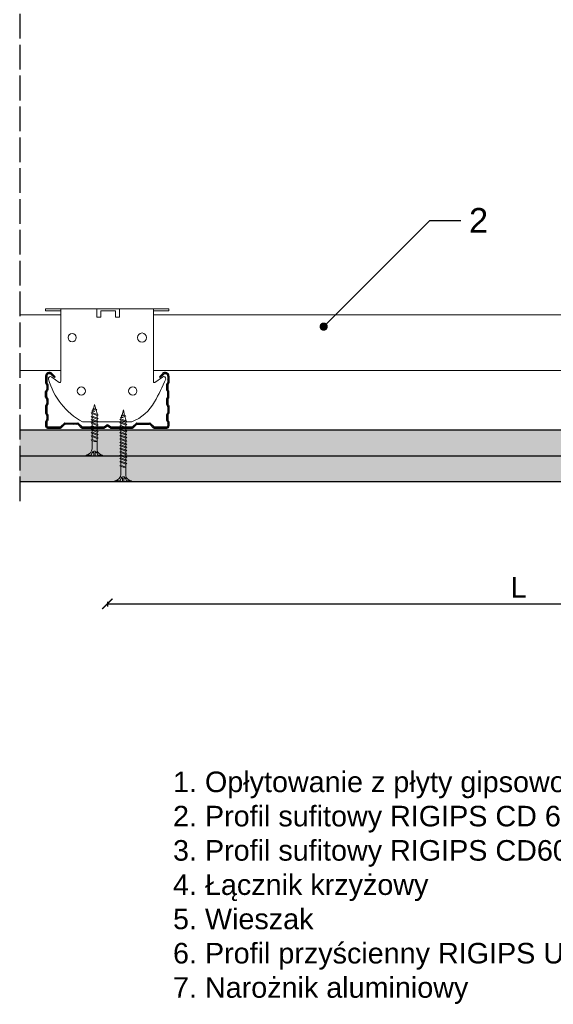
# Model space of a CAD drawing. Header units: millimetres. Extents: x 2264 to 5334, y 1259 to 2026.
# Tile 8 of 15: x 4344 to 4604, y 1259 to 1738. Entities that reach past the tile are written whole.
import ezdxf
from ezdxf import colors
from ezdxf.entities.mleader import LeaderData, LeaderLine
from ezdxf.math import Vec2, Vec3

# ---------------------------------------------------------------- set-up
doc = ezdxf.new("R2010")
doc.units = ezdxf.units.MM
doc.linetypes.add('ACAD_ISO02W100', pattern=[15, 12, -3])
for name, color, linetype, lineweight in [('_RIGIPS AKCESORIA', 7, 'Continuous', 18), ('_RIGIPS G-K', 7, 'Continuous', 25), ('_RIGIPS PROFIL', 7, 'Continuous', 18), ('PRZERYWANA', 7, 'ACAD_ISO02W100', 25)]:
    doc.layers.add(name, color=color, linetype=linetype, lineweight=lineweight)
doc.styles.get("Standard").update_dxf_attribs({"font": 'arial.ttf'})
doc.dimstyles.new('ISO-25', dxfattribs={"dimtxt": 2.5, "dimasz": 2.5, "dimexe": 1.25, "dimexo": 0.625, "dimtad": 1, "dimtxsty": 'Standard', "dimcen": 2.5, "dimadec": 0, "dimazin": 0, "dimtfac": 1, "dimtmove": 0, "dimatfit": 3, "dimfxl": 1, "dimarcsym": 0})

# ---------------------------------------------------------------- blocks, each defined once
blk = doc.blocks.new('TN 25')
at = {"layer": '_RIGIPS AKCESORIA'}
for p, q in [((0, -0.84), (0, 7.16)), ((0, 7.16), (0.46, 7.16)), ((0.46, 7.16), (0.46, 4.78)), ((8.47, 4.46), (8.79, 5)), ((8.79, 5), (9.93, 2.01)), ((10.1, 4.46), (10.41, 5)), ((10.41, 5), (11.56, 2.01)), ((11.67, 4.46), (11.99, 5)), ((11.99, 5), (13.14, 2.01)), ((13.21, 4.46), (13.52, 5)), ((13.52, 5), (14.67, 2.01)), ((14.8, 4.46), (15.12, 5)), ((15.12, 5), (16.26, 2.01)), ((16.42, 4.46), (16.73, 5)), ((16.73, 5), (17.88, 2.01)), ((17.99, 4.46), (18.31, 5)), ((18.31, 5), (19.45, 2.01)), ((19.68, 4.46), (20, 5)), ((20, 5), (21.14, 2.01)), ((0.46, 4.78), (0, 4.78)), ((0, 3.5), (1.77, 3.5)), ((0, 2.83), (1.77, 2.83)), ((0.46, 1.64), (0, 1.64)), ((0.46, -0.84), (0.46, 1.64)), ((1.77, 3.5), (1.77, 4.2)), ((1.77, 2.83), (1.77, 2.18)), ((3.02, 4.46), (8.47, 4.46)), ((7.49, 2.01), (3.55, 2.01)), ((7.12, 4.46), (7.12, 3.18)), ((8.03, 2.01), (7.12, 4.46)), ((7.12, 3.18), (7.65, 1.53)), ((7.65, 1.53), (8.03, 2.01)), ((9.41, 2.01), (8.03, 2.01)), ((9.61, 1.51), (8.47, 4.46)), ((9, 4.46), (10.1, 4.46)), ((9.93, 2.01), (9.61, 1.51)), ((11.04, 2.01), (9.93, 2.01)), ((11.23, 1.51), (10.1, 4.46)), ((10.62, 4.46), (11.67, 4.46)), ((11.56, 2.01), (11.23, 1.51)), ((12.61, 2.01), (11.56, 2.01)), ((12.81, 1.51), (11.67, 4.46)), ((12.2, 4.46), (13.21, 4.46)), ((13.14, 2.01), (12.81, 1.51)), ((14.15, 2.01), (13.14, 2.01)), ((14.34, 1.51), (13.21, 4.46)), ((13.73, 4.46), (14.8, 4.46)), ((14.67, 2.01), (14.34, 1.51)), ((15.74, 2.01), (14.67, 2.01)), ((15.94, 1.51), (14.8, 4.46)), ((15.33, 4.46), (16.42, 4.46)), ((16.26, 2.01), (15.94, 1.51)), ((17.36, 2.01), (16.26, 2.01)), ((17.55, 1.51), (16.42, 4.46)), ((16.94, 4.46), (17.99, 4.46)), ((17.88, 2.01), (17.55, 1.51)), ((18.93, 2.01), (17.88, 2.01)), ((19.13, 1.51), (17.99, 4.46)), ((18.52, 4.46), (19.68, 4.46)), ((19.45, 2.01), (19.13, 1.51)), ((19.45, 2.01), (20.62, 2.01)), ((20.82, 1.51), (19.68, 4.46)), ((20.21, 4.46), (20.7, 4.46)), ((20.7, 4.46), (22.28, 3.98)), ((21.14, 2.01), (20.82, 1.51)), ((21.14, 2.01), (21.81, 2.12)), ((21.85, 1.83), (21.67, 3.28)), ((21.67, 3.28), (22.14, 2.4)), ((22.14, 2.4), (21.85, 1.83)), ((22.7, 2.36), (22.14, 2.4)), ((22.28, 3.98), (22.56, 4.37)), ((22.7, 2.36), (22.28, 3.98)), ((22.56, 4.37), (23.03, 2.71)), ((23.03, 2.71), (22.7, 2.36)), ((22.71, 3.85), (25, 3.24)), ((25, 3.24), (23.03, 2.71)), ((0, -0.84), (0.46, -0.84))]:
    blk.add_line(p, q, dxfattribs=at)
for centre, major_axis, ratio, start_param, end_param in [((3.09, 7.67), (0.17, 3.2), 0.826134, 1.773653, 3.180586), ((-0.04, 0.9), (0, 3.93), 0.848176, -0.720942, -0.151112), ((3.37, -1.57), (0.28, 3.57), 0.832181, 0.035984, 1.430787), ((-2.73, 15.91), (0, 14.76), 0.848176, 3.399396, 3.475072), ((0.59, 4.62), (0, 2.81), 0.848176, 3.475072, 3.862535), ((1.66, 3.18), (0, 0.895), 0.848176, -1.552777, -0.720942), ((1.66, 3.18), (0, 0.895), 0.848176, 3.862535, 4.730408)]:
    blk.add_ellipse(centre, major_axis=major_axis, ratio=ratio, start_param=start_param, end_param=end_param, dxfattribs=at)
blk = doc.blocks.new('CD 60 ULTRASTIL')
h = blk.add_hatch()
h.set_pattern_fill('ANSI31', color=256, scale=0.3, style=0)
h.paths.add_polyline_path([(542.88, 684.5, -0.302776), (543.49, 684.5), (544.54, 683.79, 0.148069), (544.85, 683.7), (555.42, 683.7, 0.198912), (555.81, 683.86), (557.38, 685.44, -0.198912), (557.77, 685.6), (563.59, 685.6, -0.198912), (563.98, 685.44), (565.55, 683.86, 0.198912), (565.94, 683.7), (572.18, 683.7, 0.414214), (573.18, 684.7), (573.18, 686.74, 0.198912), (573.02, 687.12), (572.74, 687.4, -0.198912), (572.58, 687.79), (572.58, 689.87, -0.198912), (572.74, 690.26), (573.02, 690.54, 0.198912), (573.18, 690.93), (573.18, 694.47, 0.198912), (573.02, 694.86), (572.74, 695.14, -0.198912), (572.58, 695.53), (572.58, 697.61, -0.198912), (572.74, 698), (573.02, 698.28, 0.198912), (573.18, 698.67), (573.18, 701.47, 0.198912), (573.02, 701.86), (572.74, 702.14, -0.198912), (572.58, 702.53), (572.58, 704.61, -0.198912), (572.74, 705), (573.02, 705.28, 0.198912), (573.18, 705.67), (573.18, 708.9, 0.666128), (570.12, 710.18), (568.55, 708.63), (568.93, 708.24), (570.5, 709.79, -0.666128), (572.63, 708.9), (572.63, 705.9, -0.198912), (572.47, 705.51), (572.19, 705.23, 0.198912), (572.03, 704.84), (572.03, 702.3, 0.198912), (572.19, 701.91), (572.47, 701.63, -0.198912), (572.63, 701.25), (572.63, 698.9, -0.198912), (572.47, 698.51), (572.19, 698.23, 0.198912), (572.03, 697.84), (572.03, 695.3, 0.198912), (572.19, 694.91), (572.47, 694.63, -0.198912), (572.63, 694.25), (572.63, 691.16, -0.198912), (572.47, 690.77), (572.19, 690.49, 0.198912), (572.03, 690.1), (572.03, 687.56, 0.198912), (572.19, 687.17), (572.47, 686.9, -0.198912), (572.63, 686.51), (572.63, 684.7, -0.414214), (572.18, 684.25), (566.17, 684.25, -0.198912), (565.78, 684.41), (564.2, 685.99, 0.198912), (563.82, 686.15), (557.55, 686.15, 0.198912), (557.16, 685.99), (555.58, 684.41, -0.198912), (555.19, 684.25), (545.01, 684.25, -0.148069), (544.71, 684.34), (543.49, 685.16, 0.302776), (542.88, 685.16), (541.65, 684.34, -0.148069), (541.35, 684.25), (531.17, 684.25, -0.198912), (530.78, 684.41), (529.2, 685.99, 0.198912), (528.82, 686.15), (522.55, 686.15, 0.198912), (522.16, 685.99), (520.58, 684.41, -0.198912), (520.19, 684.25), (514.18, 684.25, -0.414214), (513.73, 684.7), (513.73, 686.51, -0.198912), (513.89, 686.9), (514.17, 687.17, 0.198912), (514.33, 687.56), (514.33, 690.1, 0.198912), (514.17, 690.49), (513.89, 690.77, -0.198912), (513.73, 691.16), (513.73, 694.25, -0.198912), (513.89, 694.63), (514.17, 694.91, 0.198912), (514.33, 695.3), (514.33, 697.84, 0.198912), (514.17, 698.23), (513.89, 698.51, -0.198912), (513.73, 698.9), (513.73, 701.25, -0.198912), (513.89, 701.63), (514.17, 701.91, 0.198912), (514.33, 702.3), (514.33, 704.84, 0.198912), (514.17, 705.23), (513.89, 705.51, -0.198912), (513.73, 705.9), (513.73, 708.9, -0.666128), (515.86, 709.79), (517.43, 708.24), (517.81, 708.63), (516.25, 710.18, 0.666128), (513.18, 708.9), (513.18, 705.67, 0.198912), (513.34, 705.28), (513.62, 705, -0.198912), (513.78, 704.61), (513.78, 702.53, -0.198912), (513.62, 702.14), (513.34, 701.86, 0.198912), (513.18, 701.47), (513.18, 698.67, 0.198912), (513.34, 698.28), (513.62, 698, -0.198912), (513.78, 697.61), (513.78, 695.53, -0.198912), (513.62, 695.14), (513.34, 694.86, 0.198912), (513.18, 694.47), (513.18, 690.93, 0.198912), (513.34, 690.54), (513.62, 690.26, -0.198912), (513.78, 689.87), (513.78, 687.79, -0.198912), (513.62, 687.4), (513.34, 687.12, 0.198912), (513.18, 686.74), (513.18, 684.7, 0.414214), (514.18, 683.7), (520.42, 683.7, 0.198912), (520.81, 683.86), (522.38, 685.44, -0.198912), (522.77, 685.6), (528.59, 685.6, -0.198912), (528.98, 685.44), (530.55, 683.86, 0.198912), (530.94, 683.7), (541.51, 683.7, 0.148069), (541.82, 683.79)])
for p, q in [((513.18, 708.9), (513.18, 705.67)), ((513.73, 708.9), (513.73, 705.9)), ((515.86, 709.79), (517.43, 708.24)), ((516.25, 710.18), (517.81, 708.63)), ((570.12, 710.18), (568.55, 708.63)), ((570.5, 709.79), (568.93, 708.24)), ((572.63, 708.9), (572.63, 705.9)), ((573.18, 708.9), (573.18, 705.67)), ((513.34, 705.28), (513.62, 705)), ((513.78, 704.61), (513.78, 702.53)), ((513.89, 705.51), (514.17, 705.23)), ((514.33, 704.84), (514.33, 702.3)), ((517.43, 708.24), (517.81, 708.63)), ((568.93, 708.24), (568.55, 708.63)), ((572.03, 704.84), (572.03, 702.3)), ((572.47, 705.51), (572.19, 705.23)), ((572.58, 704.61), (572.58, 702.53)), ((573.02, 705.28), (572.74, 705)), ((513.18, 698.67), (513.18, 701.47)), ((513.34, 701.86), (513.62, 702.14)), ((513.73, 698.9), (513.73, 701.25)), ((513.89, 701.63), (514.17, 701.91)), ((572.47, 701.63), (572.19, 701.91)), ((572.63, 698.9), (572.63, 701.25)), ((573.02, 701.86), (572.74, 702.14)), ((573.18, 698.67), (573.18, 701.47)), ((513.18, 694.47), (513.18, 690.93)), ((513.34, 698.28), (513.62, 698)), ((513.34, 694.86), (513.62, 695.14)), ((513.78, 697.61), (513.78, 695.53)), ((513.89, 698.51), (514.17, 698.23)), ((513.89, 694.63), (514.17, 694.91)), ((514.33, 697.84), (514.33, 695.3)), ((572.03, 697.84), (572.03, 695.3)), ((572.47, 698.51), (572.19, 698.23)), ((572.47, 694.63), (572.19, 694.91)), ((572.58, 697.61), (572.58, 695.53)), ((573.02, 698.28), (572.74, 698)), ((573.02, 694.86), (572.74, 695.14)), ((573.18, 694.47), (573.18, 690.93)), ((513.34, 690.54), (513.62, 690.26)), ((513.73, 694.25), (513.73, 691.16)), ((513.78, 689.87), (513.78, 687.79)), ((513.89, 690.77), (514.17, 690.49)), ((514.33, 690.1), (514.33, 687.56)), ((572.03, 690.1), (572.03, 687.56)), ((572.47, 690.77), (572.19, 690.49)), ((572.58, 689.87), (572.58, 687.79)), ((572.63, 694.25), (572.63, 691.16)), ((573.02, 690.54), (572.74, 690.26)), ((513.18, 686.74), (513.18, 684.7)), ((513.34, 687.12), (513.62, 687.4)), ((513.73, 686.51), (513.73, 684.7)), ((513.89, 686.9), (514.17, 687.17)), ((520.58, 684.41), (522.16, 685.99)), ((520.81, 683.86), (522.38, 685.44)), ((522.55, 686.15), (528.82, 686.15)), ((528.59, 685.6), (522.77, 685.6)), ((530.55, 683.86), (528.98, 685.44)), ((530.78, 684.41), (529.2, 685.99)), ((541.65, 684.34), (542.88, 685.16)), ((544.71, 684.34), (543.49, 685.16)), ((555.58, 684.41), (557.16, 685.99)), ((555.81, 683.86), (557.38, 685.44)), ((557.55, 686.15), (563.82, 686.15)), ((557.77, 685.6), (563.59, 685.6)), ((565.55, 683.86), (563.98, 685.44)), ((565.78, 684.41), (564.2, 685.99)), ((572.47, 686.9), (572.19, 687.17)), ((572.63, 686.51), (572.63, 684.7)), ((573.02, 687.12), (572.74, 687.4)), ((573.18, 686.74), (573.18, 684.7)), ((514.18, 684.25), (520.19, 684.25)), ((514.18, 683.7), (520.42, 683.7)), ((530.94, 683.7), (541.51, 683.7)), ((531.17, 684.25), (541.35, 684.25)), ((541.82, 683.79), (542.88, 684.5)), ((544.54, 683.79), (543.49, 684.5)), ((544.85, 683.7), (555.42, 683.7)), ((545.01, 684.25), (555.19, 684.25)), ((565.94, 683.7), (572.18, 683.7)), ((566.17, 684.25), (572.18, 684.25))]:
    blk.add_line(p, q)
for centre, radius, start, end in [((514.98, 708.9), 1.8, 45.3251, 180), ((514.98, 708.9), 1.25, 45.3251, 180), ((571.38, 708.9), 1.8, 360, 134.6749), ((571.38, 708.9), 1.25, 360, 134.6749), ((513.73, 705.67), 0.55, 180, 225), ((513.23, 704.61), 0.55, 0, 45), ((514.28, 705.9), 0.55, 180, 225), ((513.78, 704.84), 0.55, 0, 45), ((572.58, 704.84), 0.55, 135, 180), ((572.08, 705.9), 0.55, 315, 0), ((573.13, 704.61), 0.55, 135, 180), ((572.63, 705.67), 0.55, 315, 0), ((513.73, 701.47), 0.55, 135, 180), ((513.23, 702.53), 0.55, 315, 0), ((514.28, 701.25), 0.55, 135, 180), ((513.78, 702.3), 0.55, 315, 0), ((572.58, 702.3), 0.55, 180, 225), ((572.08, 701.25), 0.55, 0, 45), ((573.13, 702.53), 0.55, 180, 225), ((572.63, 701.47), 0.55, 0, 45), ((513.73, 698.67), 0.55, 180, 225), ((513.73, 694.47), 0.55, 135, 180), ((513.23, 697.61), 0.55, 360, 45), ((513.23, 695.53), 0.55, 315, 0), ((514.28, 698.9), 0.55, 180, 225), ((514.28, 694.25), 0.55, 135, 180), ((513.78, 697.84), 0.55, 0, 45), ((513.78, 695.3), 0.55, 315, 0), ((572.58, 697.84), 0.55, 135, 180), ((572.58, 695.3), 0.55, 180, 225), ((572.08, 698.9), 0.55, 315, 0), ((572.08, 694.25), 0.55, 0, 45), ((573.13, 697.61), 0.55, 135, 180), ((573.13, 695.53), 0.55, 180, 225), ((572.63, 698.67), 0.55, 315, 0), ((572.63, 694.47), 0.55, 0, 45), ((513.73, 690.93), 0.55, 180, 225), ((513.23, 689.87), 0.55, 0, 45), ((514.28, 691.16), 0.55, 180, 225), ((513.78, 690.1), 0.55, 360, 45), ((572.58, 690.1), 0.55, 135, 180), ((572.08, 691.16), 0.55, 315, 0), ((573.13, 689.87), 0.55, 135, 180), ((572.63, 690.93), 0.55, 315, 0), ((513.73, 686.74), 0.55, 135, 180), ((513.23, 687.79), 0.55, 315, 0), ((514.28, 686.51), 0.55, 135, 180), ((513.78, 687.56), 0.55, 315, 360), ((522.55, 685.6), 0.55, 90, 135), ((522.77, 685.05), 0.55, 90, 135), ((528.59, 685.05), 0.55, 45, 90), ((528.82, 685.6), 0.55, 45, 90), ((543.18, 684.7), 0.55, 56.3099, 123.6901), ((557.55, 685.6), 0.55, 90, 135), ((557.77, 685.05), 0.55, 90, 135), ((563.59, 685.05), 0.55, 45, 90), ((563.82, 685.6), 0.55, 45, 90), ((572.58, 687.56), 0.55, 180, 225), ((572.08, 686.51), 0.55, 360, 45), ((573.13, 687.79), 0.55, 180, 225), ((572.63, 686.74), 0.55, 360, 45), ((514.18, 684.7), 1, 180, 270), ((514.18, 684.7), 0.45, 180, 270), ((520.19, 684.8), 0.55, 270, 315), ((520.42, 684.25), 0.55, 270, 315), ((530.94, 684.25), 0.55, 225, 270), ((531.17, 684.8), 0.55, 225, 270), ((541.35, 684.8), 0.55, 270, 303.6901), ((541.51, 684.25), 0.55, 270, 303.6901), ((543.18, 684.04), 0.55, 56.3099, 123.6901), ((544.85, 684.25), 0.55, 236.3099, 270), ((545.01, 684.8), 0.55, 236.3099, 270), ((555.19, 684.8), 0.55, 270, 315), ((555.42, 684.25), 0.55, 270, 315), ((565.94, 684.25), 0.55, 225, 270), ((566.17, 684.8), 0.55, 225, 270), ((572.18, 684.7), 1, 270, 0), ((572.18, 684.7), 1, 270, 360), ((572.18, 684.7), 0.45, 270, 360)]:
    blk.add_arc(centre, radius, start, end)
blk = doc.blocks.new('Lacznik krzyzowy (widok2)')
at = {"layer": '_RIGIPS AKCESORIA'}
for p, q in [((94.8, 91.5, 218.36), (94.8, 90.5, 218.36)), ((94.8, 91.5, 218.36), (154.8, 91.5, 218.36)), ((102.3, 56.12, 218.36), (102.3, 91.5, 218.36)), ((119.8, 91.5, 218.36), (119.8, 87.5, 218.36)), ((130.85, 91.5, 218.36), (130.85, 87.5, 218.36)), ((147.3, 91.5, 218.36), (147.3, 56.12, 218.36)), ((154.8, 91.5, 218.36), (154.8, 90.5, 218.36)), ((94.8, 90.5, 218.36), (102.3, 90.5, 218.36)), ((119.8, 87.5, 218.36), (121.8, 87.5, 218.36)), ((121.8, 87.5, 218.36), (121.8, 90.5, 218.36)), ((121.8, 90.5, 218.36), (128.85, 90.5, 218.36)), ((128.85, 90.5, 218.36), (128.85, 87.5, 218.36)), ((128.85, 87.5, 218.36), (130.85, 87.5, 218.36)), ((154.8, 90.5, 218.36), (147.3, 90.5, 218.36)), ((97.87, 58.32, 218.36), (101.51, 55.71, 218.36)), ((148.09, 55.71, 218.36), (151.73, 58.32, 218.36)), ((136.8, 36.5, 218.36), (112.81, 36.5, 218.36))]:
    blk.add_line(p, q, dxfattribs=at)
for centre, radius in [((107.8, 77.5, 218.36), 2), ((141.8, 77.5, 218.36), 2.24), ((112.3, 51.5, 218.36), 2), ((137.3, 51.5, 218.36), 2)]:
    blk.add_circle(centre, radius, dxfattribs=at)
for centre, radius, start, end in [((97.29, 57.5, 218.36), 1, 122.1388, 189.8152), ((97.29, 57.5, 218.36), 1, 54.4623, 122.1388), ((152.32, 57.5, 218.36), 1, 350.1848, 125.5377), ((129.61, 66.77, 218.36), 34.62, 195.8211, 240.9602), ((101.8, 56.12, 218.36), 0.5, 234.4623, 0), ((147.8, 56.12, 218.36), 0.5, 180, 305.5377), ((12.5, 118.8, 218.36), 153.64, 331.826, 336.4146), ((129.12, 56.49, 218.36), 21.41, 291.013, 331.4749)]:
    blk.add_arc(centre, radius, start, end, dxfattribs=at)
blk = doc.blocks.new('TN 35')
at = {"layer": '_RIGIPS AKCESORIA'}
for p, q in [((0, -0.84), (0, 7.16)), ((0, 7.16), (0.46, 7.16)), ((0.46, 7.16), (0.46, 4.78)), ((8.47, 4.46), (8.79, 5)), ((8.79, 5), (9.93, 2.01)), ((10.1, 4.46), (10.41, 5)), ((10.41, 5), (11.56, 2.01)), ((11.67, 4.46), (11.99, 5)), ((11.99, 5), (13.14, 2.01)), ((13.21, 4.46), (13.52, 5)), ((13.52, 5), (14.67, 2.01)), ((14.8, 4.46), (15.12, 5)), ((15.12, 5), (16.26, 2.01)), ((16.42, 4.46), (16.73, 5)), ((16.73, 5), (17.88, 2.01)), ((17.99, 4.46), (18.31, 5)), ((18.31, 5), (19.45, 2.01)), ((19.57, 4.46), (19.88, 5)), ((19.88, 5), (21.03, 2.01)), ((21.14, 4.46), (21.46, 5)), ((21.46, 5), (22.6, 2.01)), ((22.72, 4.46), (23.03, 5)), ((23.03, 5), (24.18, 2.01)), ((24.29, 4.46), (24.61, 5)), ((24.61, 5), (25.75, 2.01)), ((25.87, 4.46), (26.18, 5)), ((26.18, 5), (27.33, 2.01)), ((27.44, 4.46), (27.76, 5)), ((27.76, 5), (28.9, 2.01)), ((29.13, 4.46), (29.45, 5)), ((29.45, 5), (30.59, 2.01)), ((0.46, 4.78), (0, 4.78)), ((0, 3.5), (1.77, 3.5)), ((0, 2.83), (1.77, 2.83)), ((0.46, 1.64), (0, 1.64)), ((0.46, -0.84), (0.46, 1.64)), ((1.77, 3.5), (1.77, 4.2)), ((1.77, 2.83), (1.77, 2.18)), ((3.02, 4.46), (8.47, 4.46)), ((7.49, 2.01), (3.55, 2.01)), ((7.12, 4.46), (7.12, 3.18)), ((8.03, 2.01), (7.12, 4.46)), ((7.12, 3.18), (7.65, 1.53)), ((7.65, 1.53), (8.03, 2.01)), ((9.41, 2.01), (8.03, 2.01)), ((9.61, 1.51), (8.47, 4.46)), ((9, 4.46), (10.1, 4.46)), ((9.93, 2.01), (9.61, 1.51)), ((11.04, 2.01), (9.93, 2.01)), ((11.23, 1.51), (10.1, 4.46)), ((10.62, 4.46), (11.67, 4.46)), ((11.56, 2.01), (11.23, 1.51)), ((12.61, 2.01), (11.56, 2.01)), ((12.81, 1.51), (11.67, 4.46)), ((12.2, 4.46), (13.21, 4.46)), ((13.14, 2.01), (12.81, 1.51)), ((14.15, 2.01), (13.14, 2.01)), ((14.34, 1.51), (13.21, 4.46)), ((13.73, 4.46), (14.8, 4.46)), ((14.67, 2.01), (14.34, 1.51)), ((15.74, 2.01), (14.67, 2.01)), ((15.94, 1.51), (14.8, 4.46)), ((15.33, 4.46), (16.42, 4.46)), ((16.26, 2.01), (15.94, 1.51)), ((17.36, 2.01), (16.26, 2.01)), ((17.55, 1.51), (16.42, 4.46)), ((16.94, 4.46), (17.99, 4.46)), ((17.88, 2.01), (17.55, 1.51)), ((18.93, 2.01), (17.84, 2.01)), ((19.13, 1.51), (17.99, 4.46)), ((18.52, 4.46), (19.57, 4.46)), ((19.45, 2.01), (19.13, 1.51)), ((20.51, 2.01), (19.41, 2.01)), ((20.7, 1.51), (19.57, 4.46)), ((20.09, 4.46), (21.14, 4.46)), ((21.03, 2.01), (20.7, 1.51)), ((22.08, 2.01), (20.99, 2.01)), ((22.28, 1.51), (21.14, 4.46)), ((21.67, 4.46), (22.72, 4.46)), ((22.6, 2.01), (22.28, 1.51)), ((23.66, 2.01), (22.56, 2.01)), ((23.85, 1.51), (22.72, 4.46)), ((23.24, 4.46), (24.29, 4.46)), ((24.18, 2.01), (23.85, 1.51)), ((25.23, 2.01), (24.14, 2.01)), ((25.43, 1.51), (24.29, 4.46)), ((24.81, 4.46), (25.87, 4.46)), ((25.75, 2.01), (25.43, 1.51)), ((26.81, 2.01), (25.71, 2.01)), ((27, 1.51), (25.87, 4.46)), ((26.39, 4.46), (27.44, 4.46)), ((27.33, 2.01), (27, 1.51)), ((28.38, 2.01), (27.33, 2.01)), ((28.58, 1.51), (27.44, 4.46)), ((27.96, 4.46), (29.13, 4.46)), ((28.9, 2.01), (28.58, 1.51)), ((28.9, 2.01), (30.07, 2.01)), ((30.27, 1.51), (29.13, 4.46)), ((29.65, 4.46), (30.15, 4.46)), ((30.15, 4.46), (31.73, 3.98)), ((30.59, 2.01), (30.27, 1.51)), ((30.59, 2.01), (31.26, 2.12)), ((31.3, 1.83), (31.12, 3.28)), ((31.12, 3.28), (31.59, 2.4)), ((31.59, 2.4), (31.3, 1.83)), ((32.15, 2.36), (31.59, 2.4)), ((31.73, 3.98), (32.01, 4.37)), ((32.15, 2.36), (31.73, 3.98)), ((32.01, 4.37), (32.48, 2.71)), ((32.48, 2.71), (32.15, 2.36)), ((32.16, 3.85), (35, 3.24)), ((35, 3.24), (32.48, 2.71)), ((0, -0.84), (0.46, -0.84))]:
    blk.add_line(p, q, dxfattribs=at)
for centre, major_axis, ratio, start_param, end_param in [((3.09, 7.67), (0.17, 3.2), 0.826134, 1.773653, 3.180586), ((-0.04, 0.9), (0, 3.93), 0.848176, -0.720942, -0.151112), ((3.37, -1.57), (0.28, 3.57), 0.832181, 0.035984, 1.430787), ((-2.73, 15.91), (0, 14.76), 0.848176, 3.399396, 3.475072), ((0.59, 4.62), (0, 2.81), 0.848176, 3.475072, 3.862535), ((1.66, 3.18), (0, 0.895), 0.848176, -1.552777, -0.720942), ((1.66, 3.18), (0, 0.895), 0.848176, 3.862535, 4.730408)]:
    blk.add_ellipse(centre, major_axis=major_axis, ratio=ratio, start_param=start_param, end_param=end_param, dxfattribs=at)
blk = doc.blocks.new('_ArchTick')
at = {"color": 0, "linetype": 'ByBlock', "const_width": 0.15}
blk.add_lwpolyline([(-0.5, -0.5), (0.5, 0.5)], dxfattribs=at)
blk = doc.blocks.new('*D19')
at = {"layer": '_RIGIPS PROFIL', "color": 0, "lineweight": -2, "transparency": 16777216}
for p, q in [((4386.89, 1455.1), (4386.89, 1452.85)), ((4386.89, 1454.1), (4786.89, 1454.1)), ((4786.89, 1455.1), (4786.89, 1452.85))]:
    blk.add_line(p, q, dxfattribs=at)
at = {"layer": 'Defpoints', "color": 0, "transparency": 16777216}
for p in [(4386.89, 1538.49), (4786.89, 1538.49), (4786.89, 1454.1)]:
    blk.add_point(p, dxfattribs=at)
at = {"layer": '_RIGIPS PROFIL', "color": 0, "lineweight": -2, "transparency": 16777216, "xscale": 5, "yscale": 5, "zscale": 5, "rotation": 180}
blk.add_blockref('_ArchTick', (4386.89, 1454.1), dxfattribs=at)
at = {"layer": '_RIGIPS PROFIL', "color": 0, "lineweight": -2, "transparency": 16777216, "xscale": 5, "yscale": 5, "zscale": 5}
blk.add_blockref('_ArchTick', (4786.89, 1454.1), dxfattribs=at)
at = {"layer": '_RIGIPS PROFIL', "color": 0, "transparency": 16777216, "insert": (4586.89, 1462.1), "char_height": 10, "attachment_point": 5}
blk.add_mtext('L', dxfattribs=at)
blk = doc.blocks.new('_Dot')
at = {"color": 0, "linetype": 'ByBlock', "lineweight": -2}
blk.add_line((-0.5, 0), (-1, 0), dxfattribs=at)
at = {"color": 0, "linetype": 'ByBlock', "const_width": 0.5}
blk.add_lwpolyline([(-0.25, 0, 1), (0.25, 0, 1)], format="xyb", close=True, dxfattribs=at)

msp = doc.modelspace()

# ---------------------------------------------------------------- hatches: boundary and pattern name
at = {"layer": '_RIGIPS G-K'}
h = msp.add_hatch(dxfattribs=at)
h.set_pattern_fill('DOTS', color=256, scale=2, angle=-45, style=0)
h.set_pattern_definition([(315, (2101.2987, 2e-12), (3.367596, 1.122532), [0, -3.175])])
h.paths.add_polyline_path([(4344.244, 1538.494), (4344.244, 1525.994), (4918.494, 1525.994), (4918.494, 1538.494)])
h = msp.add_hatch(dxfattribs=at)
h.set_pattern_fill('DOTS', color=256, scale=2, angle=-45, style=0)
h.set_pattern_definition([(315, (2101.2987, -12.5), (3.367596, 1.122532), [0, -3.175])])
h.paths.add_polyline_path([(4344.244, 1525.994), (4344.244, 1513.494), (4930.994, 1513.494), (4930.994, 1525.994)])

# ---------------------------------------------------------------- linework, layer by layer
for p, q in [((4918.494, 1538.494), (4344.244, 1538.494)), ((4930.994, 1525.994), (4344.244, 1525.994)), ((4943.494, 1513.494), (4344.244, 1513.494))]:
    msp.add_line(p, q, dxfattribs=at)
at = {"layer": '_RIGIPS PROFIL'}
for p, q in [((4364.244, 1594.589), (4344.244, 1594.589)), ((4764.244, 1594.589), (4409.244, 1594.589)), ((4364.244, 1567.589), (4344.244, 1567.589)), ((4764.244, 1567.589), (4409.244, 1567.589))]:
    msp.add_line(p, q, dxfattribs=at)
at = {"layer": 'PRZERYWANA'}
msp.add_line((4344.244, 2025.994), (4344.244, 1503.494), dxfattribs=at)

# ---------------------------------------------------------------- block references
msp.add_blockref('CD 60 ULTRASTIL', (3843.663, 855.892))
at = {"layer": '_RIGIPS AKCESORIA', "xscale": -1, "rotation": 270}
for name, p in [('TN 25', (4377.425, 1525.994)), ('TN 35', (4391.429, 1513.494))]:
    msp.add_blockref(name, p, dxfattribs=at)
at = {"layer": '_RIGIPS PROFIL'}
msp.add_blockref('Lacznik krzyzowy (widok2)', (4261.943, 1506.09, -218.356), dxfattribs=at)

# ---------------------------------------------------------------- texts
at = {"layer": '_RIGIPS PROFIL', "insert": (4418.814, 1372.514), "char_height": 10, "attachment_point": 1}
msp.add_mtext_dynamic_manual_height_columns('1. Opłytowanie z płyty gipsowo-kartonowej RIGIPS PRO (4PRO) typ A, Hydro typ H2, Fire typ F, Fire+ typ DF, Fire+ Hydro typ DFH2\\P2. Profil sufitowy RIGIPS CD 60 ULTRASTIL - główny\\P3. Profil sufitowy RIGIPS CD60 ULTRASTIL  - nośny\\P4. Łącznik krzyżowy\\P5. Wieszak\\P6. Profil przyścienny RIGIPS UD30 ULTRASTIL\\P7. Narożnik aluminiowy', width=1306.57762, gutter_width=12.5, heights=[0], dxfattribs=at)

# ---------------------------------------------------------------- dimensions: what is measured, and where the dimension line sits
at = {"layer": '_RIGIPS PROFIL'}
dim = msp.add_linear_dim(base=(4786.894, 1454.102), p1=(4386.894, 1538.494), p2=(4786.894, 1538.494), text='L', dimstyle='ISO-25', override={"dimtxt": 10, "dimasz": 5, "dimgap": 3, "dimblk1": 'ArchTick', "dimblk2": 'ArchTick', "dimsah": 1, "dimfxlon": 1}, dxfattribs=at)
dim.commit()
dim.dimension.update_dxf_attribs({"geometry": '*D19', "text_midpoint": (4586.894, 1462.102)})

# ---------------------------------------------------------------- leaders
ml = msp.add_multileader_mtext('Standard', dxfattribs=at)
ml.set_content('2', color=256)
ml.set_leader_properties()
ml.set_arrow_properties(name='DOT')
ml.build(insert=Vec2(0, 0))
ml.multileader.update_dxf_attribs({"dogleg_length": 15})
ctx = ml.context
ctx.base_point, ctx.char_height, ctx.landing_gap_size, ctx.plane_origin = Vec3(4558.766, 1640.608), 12, 4, Vec3(4492.091, 1588.933)
notes = []
notes.append((ctx, [(0, (1, 1, 0), (4543.766, 1640.608), (1, 0), 15, [(0, [(4492.091, 1588.933)], 0, [])])]))
ctx.mtext.insert, ctx.mtext.flow_direction = Vec3(4562.766, 1646.608), 5
for ctx, leaders in notes:
    for number, flags, end, landing, length, lines in leaders:
        leader = LeaderData()
        leader.index, (leader.has_last_leader_line, leader.has_dogleg_vector, leader.attachment_direction) = number, flags
        leader.last_leader_point, leader.dogleg_vector, leader.dogleg_length = Vec3(end), Vec3(landing), length
        for number, points, colour, breaks in lines:
            line = LeaderLine()
            line.index, line.vertices, line.color, line.breaks = number, Vec3.list(points), colors.encode_raw_color(colour), breaks
            leader.lines.append(line)
        ctx.leaders.append(leader)

doc.saveas('drawing.dxf')
